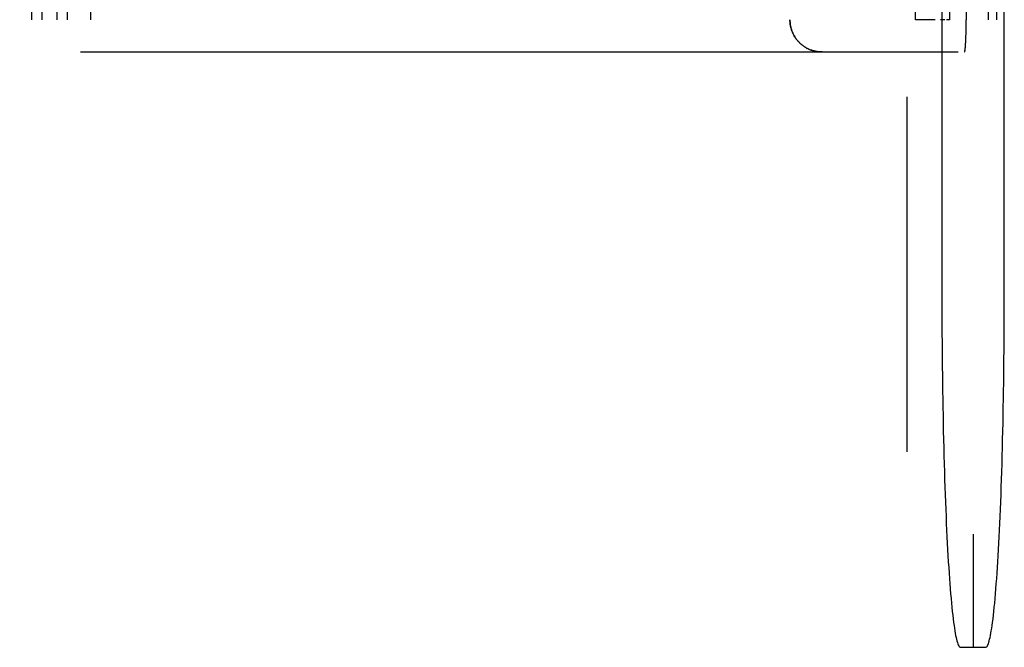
# Model space of a CAD drawing. Header units: millimetres. Extents: x 154 to 631, y -21 to 485.
# Tile 11 of 29: x 600 to 631, y 4 to 24. Entities that reach past the tile are written whole.
import ezdxf

# ---------------------------------------------------------------- set-up
doc = ezdxf.new("R2010")
doc.units = ezdxf.units.MM
doc.header["$MEASUREMENT"] = 0
doc.layers.add('Predefinito', color=5, linetype='Continuous')

# ---------------------------------------------------------------- blocks, each defined once
blk = doc.blocks.new('(#4355) Document')
at = {"layer": 'Predefinito', "extrusion": (0.99863, 0, 0.052336)}
for points in [[(15.449, 463.2), (445.615, 463.198), (445.783, 463.193), (445.953, 463.183), (446.123, 463.17), (446.294, 463.152), (446.467, 463.131), (446.64, 463.105), (446.814, 463.075), (446.988, 463.041), (447.163, 463.002), (447.338, 462.959), (447.513, 462.911), (447.688, 462.858), (447.862, 462.801), (448.036, 462.74), (448.21, 462.674), (448.382, 462.603), (448.554, 462.527), (448.725, 462.447), (448.894, 462.362), (449.061, 462.273), (449.227, 462.179), (449.391, 462.081), (449.553, 461.978), (449.713, 461.87), (449.87, 461.759), (450.024, 461.643), (450.176, 461.523), (450.325, 461.399), (450.471, 461.271), (450.613, 461.139), (450.752, 461.004), (450.888, 460.864), (451.02, 460.722), (451.148, 460.576), (451.272, 460.427), (451.392, 460.276), (451.508, 460.121), (451.619, 459.964), (451.726, 459.804), (451.829, 459.642), (451.928, 459.478), (452.022, 459.313), (452.111, 459.145), (452.196, 458.976), (452.276, 458.805), (452.352, 458.634), (452.422, 458.461), (452.489, 458.287), (452.55, 458.113), (452.607, 457.939), (452.659, 457.764), (452.707, 457.589), (452.751, 457.414), (452.789, 457.239), (452.824, 457.065), (452.854, 456.891), (452.88, 456.718), (452.901, 456.546), (452.919, 456.374), (452.932, 456.204), (452.942, 456.035), (452.947, 455.867), (452.949, 440.7), (452.947, 440.534), (452.942, 440.366), (452.932, 440.197), (452.919, 440.026), (452.901, 439.855), (452.88, 439.682), (452.854, 439.509), (452.824, 439.335), (452.789, 439.161), (452.751, 438.986), (452.707, 438.812), (452.659, 438.637), (452.607, 438.462), (452.55, 438.287), (452.489, 438.113), (452.422, 437.94), (452.352, 437.767), (452.276, 437.595), (452.196, 437.425), (452.111, 437.256), (452.022, 437.088), (451.928, 436.922), (451.829, 436.758), (451.726, 436.596), (451.619, 436.437), (451.508, 436.279), (451.392, 436.125), (451.272, 435.973), (451.148, 435.824), (451.02, 435.678), (450.888, 435.536), (450.752, 435.397), (450.613, 435.261), (450.471, 435.13), (450.325, 435.002), (450.176, 434.878), (450.024, 434.758), (449.87, 434.642), (449.713, 434.53), (449.553, 434.423), (449.391, 434.32), (449.227, 434.221), (449.061, 434.127), (448.894, 434.038), (448.725, 433.953), (448.554, 433.873), (448.382, 433.798), (448.21, 433.727), (448.036, 433.661), (447.862, 433.599), (447.688, 433.542), (447.513, 433.49), (447.338, 433.442), (447.163, 433.399), (446.988, 433.36), (446.814, 433.325), (446.64, 433.295), (446.467, 433.27), (446.294, 433.248), (446.123, 433.231), (445.953, 433.217), (445.783, 433.208), (445.615, 433.202), (445.449, 433.2)], [(445.449, 433.2), (15.283, 433.202), (15.115, 433.208), (14.945, 433.217), (14.775, 433.231), (14.604, 433.248), (14.431, 433.27), (14.258, 433.295), (14.084, 433.325), (13.91, 433.36), (13.735, 433.399), (13.56, 433.442), (13.385, 433.49), (13.21, 433.542), (13.036, 433.599), (12.862, 433.661), (12.688, 433.727), (12.516, 433.798), (12.344, 433.873), (12.173, 433.953), (12.004, 434.038), (11.837, 434.127), (11.671, 434.221), (11.507, 434.32), (11.345, 434.423), (11.185, 434.53), (11.028, 434.642), (10.874, 434.758), (10.722, 434.878), (10.573, 435.002), (10.427, 435.13), (10.285, 435.261), (10.146, 435.397), (10.01, 435.536), (9.878, 435.678), (9.75, 435.824), (9.626, 435.973), (9.506, 436.125), (9.39, 436.279), (9.279, 436.437), (9.172, 436.596), (9.069, 436.758), (8.97, 436.922), (8.876, 437.088), (8.787, 437.256), (8.702, 437.425), (8.622, 437.595), (8.546, 437.767), (8.476, 437.94), (8.409, 438.113), (8.348, 438.287), (8.291, 438.462), (8.239, 438.637), (8.191, 438.812), (8.147, 438.986), (8.109, 439.161), (8.074, 439.336), (8.044, 439.509), (8.018, 439.683), (7.997, 439.855), (7.979, 440.026), (7.966, 440.197), (7.956, 440.366), (7.951, 440.534), (7.949, 455.7), (7.951, 455.867), (7.956, 456.035), (7.966, 456.204), (7.979, 456.374), (7.997, 456.546), (8.018, 456.718), (8.044, 456.891), (8.074, 457.065), (8.109, 457.239), (8.147, 457.414), (8.191, 457.589), (8.239, 457.764), (8.291, 457.939), (8.348, 458.113), (8.409, 458.287), (8.476, 458.461), (8.546, 458.634), (8.622, 458.805), (8.702, 458.976), (8.787, 459.145), (8.876, 459.313), (8.97, 459.478), (9.069, 459.642), (9.172, 459.804), (9.279, 459.964), (9.39, 460.121), (9.506, 460.276), (9.626, 460.427), (9.75, 460.576), (9.878, 460.722), (10.01, 460.864), (10.146, 461.004), (10.285, 461.139), (10.427, 461.271), (10.573, 461.399), (10.722, 461.523), (10.874, 461.643), (11.028, 461.759), (11.185, 461.87), (11.345, 461.978), (11.507, 462.081), (11.671, 462.179), (11.837, 462.273), (12.004, 462.362), (12.173, 462.447), (12.344, 462.527), (12.516, 462.603), (12.688, 462.674), (12.862, 462.74), (13.036, 462.801), (13.21, 462.858), (13.385, 462.911), (13.56, 462.959), (13.735, 463.002), (13.91, 463.041), (14.084, 463.075), (14.258, 463.105), (14.431, 463.131), (14.604, 463.152), (14.775, 463.17), (14.945, 463.183), (15.115, 463.193), (15.283, 463.198), (15.449, 463.2)], [(22.891, 434.2), (22.891, 434.178), (22.892, 434.156), (22.893, 434.133), (22.895, 434.11), (22.897, 434.088), (22.9, 434.065), (22.903, 434.041), (22.908, 434.018), (22.912, 433.995), (22.917, 433.972), (22.923, 433.948), (22.929, 433.925), (22.936, 433.902), (22.944, 433.878), (22.952, 433.855), (22.961, 433.832), (22.97, 433.809), (22.981, 433.786), (22.991, 433.763), (23.003, 433.741), (23.014, 433.719), (23.027, 433.696), (23.04, 433.675), (23.054, 433.653), (23.068, 433.632), (23.083, 433.611), (23.099, 433.59), (23.115, 433.57), (23.131, 433.55), (23.148, 433.531), (23.166, 433.512), (23.184, 433.493), (23.202, 433.475), (23.221, 433.457), (23.241, 433.44), (23.261, 433.424), (23.281, 433.408), (23.301, 433.392), (23.322, 433.378), (23.344, 433.363), (23.365, 433.35), (23.387, 433.336), (23.409, 433.324), (23.432, 433.312), (23.454, 433.301), (23.477, 433.29), (23.5, 433.28), (23.523, 433.27), (23.546, 433.262), (23.569, 433.253), (23.593, 433.246), (23.616, 433.239), (23.639, 433.232), (23.663, 433.227), (23.686, 433.222), (23.709, 433.217), (23.732, 433.213), (23.755, 433.209), (23.778, 433.207), (23.801, 433.204), (23.824, 433.202), (23.846, 433.201), (23.869, 433.2), (23.891, 433.2)], [(22.891, 434.2), (22.891, 434.178), (22.892, 434.156), (22.893, 434.133), (22.895, 434.11), (22.897, 434.088), (22.9, 434.065), (22.903, 434.041), (22.908, 434.018), (22.912, 433.995), (22.917, 433.972), (22.923, 433.948), (22.929, 433.925), (22.936, 433.902), (22.944, 433.878), (22.952, 433.855), (22.961, 433.832), (22.97, 433.809), (22.981, 433.786), (22.991, 433.763), (23.003, 433.741), (23.014, 433.719), (23.027, 433.696), (23.04, 433.675), (23.054, 433.653), (23.068, 433.632), (23.083, 433.611), (23.099, 433.59), (23.115, 433.57), (23.131, 433.55), (23.148, 433.531), (23.166, 433.512), (23.184, 433.493), (23.202, 433.475), (23.221, 433.457), (23.241, 433.44), (23.261, 433.424), (23.281, 433.408), (23.301, 433.392), (23.322, 433.378), (23.344, 433.363), (23.365, 433.35), (23.387, 433.336), (23.409, 433.324), (23.432, 433.312), (23.454, 433.301), (23.477, 433.29), (23.5, 433.28), (23.523, 433.27), (23.546, 433.262), (23.569, 433.253), (23.593, 433.246), (23.616, 433.239), (23.639, 433.232), (23.663, 433.227), (23.686, 433.222), (23.709, 433.217), (23.732, 433.213), (23.755, 433.209), (23.778, 433.207), (23.801, 433.204), (23.824, 433.202), (23.846, 433.201), (23.869, 433.2), (23.891, 433.2)], [(22.891, 462.2), (22.891, 462.222), (22.892, 462.245), (22.893, 462.267), (22.895, 462.29), (22.897, 462.313), (22.9, 462.336), (22.903, 462.359), (22.908, 462.382), (22.912, 462.405), (22.917, 462.429), (22.923, 462.452), (22.929, 462.475), (22.936, 462.499), (22.944, 462.522), (22.952, 462.545), (22.961, 462.568), (22.97, 462.591), (22.981, 462.614), (22.991, 462.637), (23.003, 462.66), (23.014, 462.682), (23.027, 462.704), (23.04, 462.726), (23.054, 462.747), (23.068, 462.769), (23.083, 462.79), (23.099, 462.81), (23.115, 462.831), (23.131, 462.85), (23.148, 462.87), (23.166, 462.889), (23.184, 462.907), (23.202, 462.925), (23.221, 462.943), (23.241, 462.96), (23.261, 462.977), (23.281, 462.993), (23.301, 463.008), (23.322, 463.023), (23.344, 463.037), (23.365, 463.051), (23.387, 463.064), (23.409, 463.077), (23.432, 463.089), (23.454, 463.1), (23.477, 463.11), (23.5, 463.121), (23.523, 463.13), (23.546, 463.139), (23.569, 463.147), (23.593, 463.155), (23.616, 463.162), (23.639, 463.168), (23.663, 463.174), (23.686, 463.179), (23.709, 463.184), (23.732, 463.188), (23.755, 463.191), (23.778, 463.194), (23.801, 463.196), (23.824, 463.198), (23.846, 463.199), (23.869, 463.2), (23.891, 463.2)], [(10.5, 456.005), (10.501, 456.127), (10.505, 456.25), (10.512, 456.374), (10.522, 456.499), (10.535, 456.625), (10.551, 456.752), (10.57, 456.879), (10.592, 457.006), (10.617, 457.134), (10.646, 457.262), (10.677, 457.39), (10.712, 457.519), (10.751, 457.647), (10.792, 457.775), (10.838, 457.903), (10.886, 458.03), (10.938, 458.156), (10.993, 458.282), (11.052, 458.407), (11.114, 458.531), (11.18, 458.654), (11.249, 458.776), (11.321, 458.896), (11.397, 459.015), (11.475, 459.132), (11.557, 459.247), (11.642, 459.361), (11.73, 459.472), (11.821, 459.581), (11.915, 459.688), (12.012, 459.792), (12.111, 459.894), (12.213, 459.994), (12.317, 460.09), (12.424, 460.184), (12.533, 460.275), (12.645, 460.363), (12.758, 460.448), (12.873, 460.53), (12.99, 460.609), (13.109, 460.684), (13.229, 460.756), (13.351, 460.825), (13.474, 460.891), (13.598, 460.953), (13.723, 461.012), (13.849, 461.067), (13.975, 461.119), (14.103, 461.168), (14.23, 461.213), (14.358, 461.255), (14.487, 461.293), (14.615, 461.328), (14.743, 461.36), (14.871, 461.388), (14.999, 461.413), (15.127, 461.435), (15.254, 461.454), (15.38, 461.47), (15.506, 461.483), (15.631, 461.493), (15.755, 461.5), (15.878, 461.504), (16, 461.505), (16.122, 461.504), (16.245, 461.5), (16.369, 461.493), (16.494, 461.483), (16.62, 461.47), (16.746, 461.454), (16.873, 461.435), (17.001, 461.413), (17.129, 461.388), (17.257, 461.36), (17.385, 461.328), (17.513, 461.293), (17.642, 461.255), (17.77, 461.213), (17.897, 461.168), (18.025, 461.119), (18.151, 461.067), (18.277, 461.012), (18.402, 460.953), (18.526, 460.891), (18.649, 460.825), (18.771, 460.756), (18.891, 460.684), (19.01, 460.609), (19.127, 460.53), (19.242, 460.448), (19.355, 460.363), (19.467, 460.275), (19.576, 460.184), (19.683, 460.09), (19.787, 459.994), (19.889, 459.894), (19.988, 459.792), (20.085, 459.688), (20.179, 459.581), (20.27, 459.472), (20.358, 459.361), (20.443, 459.247), (20.525, 459.132), (20.603, 459.015), (20.679, 458.896), (20.751, 458.776), (20.82, 458.654), (20.886, 458.531), (20.948, 458.407), (21.007, 458.282), (21.062, 458.156), (21.114, 458.03), (21.162, 457.903), (21.208, 457.775), (21.249, 457.647), (21.288, 457.519), (21.323, 457.39), (21.354, 457.262), (21.383, 457.134), (21.408, 457.006), (21.43, 456.879), (21.449, 456.752), (21.465, 456.625), (21.478, 456.499), (21.488, 456.374), (21.495, 456.25), (21.499, 456.127), (21.5, 456.005)], [(21.5, 441.005), (21.499, 456.127), (21.495, 456.25), (21.488, 456.374), (21.478, 456.499), (21.465, 456.625), (21.449, 456.752), (21.43, 456.879), (21.408, 457.006), (21.383, 457.134), (21.354, 457.262), (21.323, 457.39), (21.288, 457.519), (21.249, 457.647), (21.208, 457.775), (21.162, 457.903), (21.114, 458.03), (21.062, 458.156), (21.007, 458.282), (20.948, 458.407), (20.886, 458.531), (20.82, 458.654), (20.751, 458.776), (20.679, 458.896), (20.603, 459.015), (20.525, 459.132), (20.443, 459.247), (20.358, 459.361), (20.27, 459.472), (20.179, 459.581), (20.085, 459.688), (19.988, 459.792), (19.889, 459.894), (19.787, 459.994), (19.683, 460.09), (19.576, 460.184), (19.467, 460.275), (19.355, 460.363), (19.242, 460.448), (19.127, 460.53), (19.01, 460.609), (18.891, 460.684), (18.771, 460.756), (18.649, 460.825), (18.526, 460.891), (18.402, 460.953), (18.277, 461.012), (18.151, 461.067), (18.025, 461.119), (17.897, 461.168), (17.77, 461.213), (17.642, 461.255), (17.513, 461.293), (17.385, 461.328), (17.257, 461.36), (17.129, 461.388), (17.001, 461.413), (16.873, 461.435), (16.746, 461.454), (16.62, 461.47), (16.494, 461.483), (16.369, 461.493), (16.245, 461.5), (16.122, 461.504), (16, 461.505), (15.878, 461.504), (15.755, 461.5), (15.631, 461.493), (15.506, 461.483), (15.38, 461.47), (15.254, 461.454), (15.127, 461.435), (14.999, 461.413), (14.871, 461.388), (14.743, 461.36), (14.615, 461.328), (14.487, 461.293), (14.358, 461.255), (14.23, 461.213), (14.103, 461.168), (13.975, 461.119), (13.849, 461.067), (13.723, 461.012), (13.598, 460.953), (13.474, 460.891), (13.351, 460.825), (13.229, 460.756), (13.109, 460.684), (12.99, 460.609), (12.873, 460.53), (12.758, 460.448), (12.645, 460.363), (12.533, 460.275), (12.424, 460.184), (12.317, 460.09), (12.213, 459.994), (12.111, 459.894), (12.012, 459.792), (11.915, 459.688), (11.821, 459.581), (11.73, 459.472), (11.642, 459.361), (11.557, 459.247), (11.475, 459.132), (11.397, 459.015), (11.321, 458.896), (11.249, 458.776), (11.18, 458.654), (11.114, 458.531), (11.052, 458.407), (10.993, 458.282), (10.938, 458.156), (10.886, 458.03), (10.838, 457.903), (10.792, 457.775), (10.751, 457.647), (10.712, 457.519), (10.677, 457.39), (10.646, 457.262), (10.617, 457.134), (10.592, 457.006), (10.57, 456.879), (10.551, 456.752), (10.535, 456.625), (10.522, 456.499), (10.512, 456.374), (10.505, 456.25), (10.501, 456.127), (10.5, 456.005)], [(10.5, 456.005), (10.501, 440.883), (10.505, 440.76), (10.512, 440.636), (10.522, 440.511), (10.535, 440.385), (10.551, 440.259), (10.57, 440.132), (10.592, 440.004), (10.617, 439.877), (10.646, 439.748), (10.677, 439.62), (10.712, 439.492), (10.751, 439.364), (10.792, 439.236), (10.838, 439.108), (10.886, 438.981), (10.938, 438.854), (10.993, 438.728), (11.052, 438.603), (11.114, 438.479), (11.18, 438.356), (11.249, 438.235), (11.321, 438.114), (11.397, 437.996), (11.475, 437.879), (11.557, 437.763), (11.642, 437.65), (11.73, 437.539), (11.821, 437.429), (11.915, 437.323), (12.012, 437.218), (12.111, 437.116), (12.213, 437.017), (12.317, 436.92), (12.424, 436.826), (12.533, 436.735), (12.645, 436.647), (12.758, 436.562), (12.873, 436.48), (12.99, 436.402), (13.109, 436.326), (13.229, 436.254), (13.351, 436.185), (13.474, 436.12), (13.598, 436.058), (13.723, 435.999), (13.849, 435.943), (13.975, 435.891), (14.103, 435.843), (14.23, 435.798), (14.358, 435.756), (14.487, 435.718), (14.615, 435.682), (14.743, 435.651), (14.871, 435.622), (14.999, 435.597), (15.127, 435.575), (15.254, 435.556), (15.38, 435.54), (15.506, 435.527), (15.631, 435.518), (15.755, 435.511), (15.878, 435.507), (16, 435.505), (16.122, 435.507), (16.245, 435.511), (16.369, 435.518), (16.494, 435.527), (16.62, 435.54), (16.746, 435.556), (16.873, 435.575), (17.001, 435.597), (17.129, 435.622), (17.257, 435.651), (17.385, 435.682), (17.513, 435.718), (17.642, 435.756), (17.77, 435.798), (17.897, 435.843), (18.025, 435.891), (18.151, 435.943), (18.277, 435.999), (18.402, 436.058), (18.526, 436.12), (18.649, 436.185), (18.771, 436.254), (18.891, 436.326), (19.01, 436.402), (19.127, 436.48), (19.242, 436.562), (19.355, 436.647), (19.467, 436.735), (19.576, 436.826), (19.683, 436.92), (19.787, 437.017), (19.889, 437.116), (19.988, 437.218), (20.085, 437.323), (20.179, 437.429), (20.27, 437.539), (20.358, 437.65), (20.443, 437.763), (20.525, 437.879), (20.603, 437.996), (20.679, 438.114), (20.751, 438.235), (20.82, 438.356), (20.886, 438.479), (20.948, 438.603), (21.007, 438.728), (21.062, 438.854), (21.114, 438.981), (21.162, 439.108), (21.208, 439.236), (21.249, 439.364), (21.288, 439.492), (21.323, 439.62), (21.354, 439.748), (21.383, 439.877), (21.408, 440.004), (21.43, 440.132), (21.449, 440.259), (21.465, 440.385), (21.478, 440.511), (21.488, 440.636), (21.495, 440.76), (21.499, 440.883), (21.5, 441.005)], [(10.5, 441.005), (10.501, 440.883), (10.505, 440.76), (10.512, 440.636), (10.522, 440.511), (10.535, 440.385), (10.551, 440.259), (10.57, 440.132), (10.592, 440.004), (10.617, 439.877), (10.646, 439.748), (10.677, 439.62), (10.712, 439.492), (10.751, 439.364), (10.792, 439.236), (10.838, 439.108), (10.886, 438.981), (10.938, 438.854), (10.993, 438.728), (11.052, 438.603), (11.114, 438.479), (11.18, 438.356), (11.249, 438.235), (11.321, 438.114), (11.397, 437.996), (11.475, 437.879), (11.557, 437.763), (11.642, 437.65), (11.73, 437.539), (11.821, 437.429), (11.915, 437.323), (12.012, 437.218), (12.111, 437.116), (12.213, 437.017), (12.317, 436.92), (12.424, 436.826), (12.533, 436.735), (12.645, 436.647), (12.758, 436.562), (12.873, 436.48), (12.99, 436.402), (13.109, 436.326), (13.229, 436.254), (13.351, 436.185), (13.474, 436.12), (13.598, 436.058), (13.723, 435.999), (13.849, 435.943), (13.975, 435.891), (14.103, 435.843), (14.23, 435.798), (14.358, 435.756), (14.487, 435.718), (14.615, 435.682), (14.743, 435.651), (14.871, 435.622), (14.999, 435.597), (15.127, 435.575), (15.254, 435.556), (15.38, 435.54), (15.506, 435.527), (15.631, 435.518), (15.755, 435.511), (15.878, 435.507), (16, 435.505), (16.122, 435.507), (16.245, 435.511), (16.369, 435.518), (16.494, 435.527), (16.62, 435.54), (16.746, 435.556), (16.873, 435.575), (17.001, 435.597), (17.129, 435.622), (17.257, 435.651), (17.385, 435.682), (17.513, 435.718), (17.642, 435.756), (17.77, 435.798), (17.897, 435.843), (18.025, 435.891), (18.151, 435.943), (18.277, 435.999), (18.402, 436.058), (18.526, 436.12), (18.649, 436.185), (18.771, 436.254), (18.891, 436.326), (19.01, 436.402), (19.127, 436.48), (19.242, 436.562), (19.355, 436.647), (19.467, 436.735), (19.576, 436.826), (19.683, 436.92), (19.787, 437.017), (19.889, 437.116), (19.988, 437.218), (20.085, 437.323), (20.179, 437.429), (20.27, 437.539), (20.358, 437.65), (20.443, 437.763), (20.525, 437.879), (20.603, 437.996), (20.679, 438.114), (20.751, 438.235), (20.82, 438.356), (20.886, 438.479), (20.948, 438.603), (21.007, 438.728), (21.062, 438.854), (21.114, 438.981), (21.162, 439.108), (21.208, 439.236), (21.249, 439.364), (21.288, 439.492), (21.323, 439.62), (21.354, 439.748), (21.383, 439.877), (21.408, 440.004), (21.43, 440.132), (21.449, 440.259), (21.465, 440.385), (21.478, 440.511), (21.488, 440.636), (21.495, 440.76), (21.499, 440.883), (21.5, 441.005)]]:
    blk.add_lwpolyline(points, dxfattribs=at)
at = {"layer": 'Predefinito'}
for points in [[(600.576, 437.007), (600.576, 23.891)], [(600.905, 23.891), (600.905, 437.007)], [(601.361, 437.007), (601.361, 23.891)], [(601.69, 23.891), (601.69, 437.007)], [(602.412, 23.891), (602.412, 437.007)], [(627.98, 23.891), (627.98, 437.007)], [(629.031, 437.007), (629.031, 23.891)], [(629.55, 437.007), (629.55, 23.891)], [(630.241, 23.891), (630.241, 437.007)], [(630.496, 23.891), (630.496, 437.007)], [(602.091, 22.891), (629.304, 22.891)], [(627.712, 21.5), (627.712, 10.5)], [(629.763, 7.949), (629.763, 4.449)]]:
    blk.add_lwpolyline(points, dxfattribs=at)
at = {"layer": 'Predefinito', "extrusion": (0, 1, 0)}
for points in [[(-235.518, 476.179), (-627.98, 496.747)], [(-599.854, 475.946), (-599.878, 475.947), (-599.902, 475.947), (-599.926, 475.947), (-599.949, 475.947), (-599.973, 475.945), (-599.997, 475.943), (-600.02, 475.941), (-600.044, 475.938), (-600.067, 475.934), (-600.091, 475.93), (-600.114, 475.925), (-600.137, 475.92), (-600.16, 475.914), (-600.183, 475.908), (-600.206, 475.901), (-600.229, 475.894), (-600.251, 475.886), (-600.273, 475.877), (-600.295, 475.868), (-600.317, 475.859), (-600.339, 475.849), (-600.36, 475.838), (-600.381, 475.827), (-600.402, 475.816), (-600.422, 475.804), (-600.443, 475.792), (-600.463, 475.779), (-600.482, 475.765), (-600.501, 475.751), (-600.52, 475.737), (-600.539, 475.722), (-600.557, 475.707), (-600.576, 475.69), (-600.595, 475.673), (-600.613, 475.656), (-600.631, 475.637), (-600.648, 475.619), (-600.664, 475.6), (-600.681, 475.58), (-600.696, 475.561), (-600.712, 475.54), (-600.726, 475.52), (-600.741, 475.499), (-600.754, 475.477), (-600.767, 475.456), (-600.78, 475.434), (-600.792, 475.411), (-600.804, 475.389), (-600.815, 475.366), (-600.825, 475.343), (-600.835, 475.32), (-600.844, 475.296), (-600.853, 475.272), (-600.861, 475.248), (-600.868, 475.224), (-600.875, 475.199), (-600.881, 475.175), (-600.886, 475.15), (-600.891, 475.125), (-600.895, 475.1), (-600.899, 475.075), (-600.902, 475.05), (-600.904, 475.025), (-600.905, 475)], [(-601.361, 466.312), (-600.905, 475)], [(-602.412, 465.366), (-602.389, 465.365), (-602.367, 465.364), (-602.344, 465.365), (-602.322, 465.365), (-602.299, 465.366), (-602.276, 465.368), (-602.252, 465.37), (-602.229, 465.373), (-602.206, 465.376), (-602.182, 465.38), (-602.158, 465.385), (-602.135, 465.39), (-602.111, 465.396), (-602.088, 465.402), (-602.064, 465.409), (-602.04, 465.417), (-602.017, 465.425), (-601.994, 465.434), (-601.97, 465.443), (-601.947, 465.453), (-601.924, 465.464), (-601.901, 465.475), (-601.879, 465.487), (-601.857, 465.5), (-601.835, 465.513), (-601.813, 465.527), (-601.792, 465.541), (-601.771, 465.556), (-601.75, 465.572), (-601.73, 465.588), (-601.71, 465.604), (-601.69, 465.621), (-601.671, 465.639), (-601.653, 465.657), (-601.635, 465.675), (-601.617, 465.694), (-601.6, 465.714), (-601.583, 465.733), (-601.568, 465.754), (-601.552, 465.774), (-601.537, 465.795), (-601.523, 465.816), (-601.509, 465.838), (-601.496, 465.859), (-601.484, 465.881), (-601.472, 465.903), (-601.461, 465.926), (-601.45, 465.948), (-601.44, 465.971), (-601.431, 465.994), (-601.422, 466.016), (-601.414, 466.039), (-601.406, 466.062), (-601.399, 466.085), (-601.393, 466.108), (-601.387, 466.131), (-601.382, 466.154), (-601.377, 466.177), (-601.373, 466.2), (-601.369, 466.223), (-601.366, 466.245), (-601.364, 466.268), (-601.362, 466.29), (-601.361, 466.312)], [(-629.55, 466.788), (-602.412, 465.366)], [(-629.031, 495.801), (-630.496, 467.839)], [(-629.55, 466.788), (-629.572, 466.789), (-629.594, 466.791), (-629.617, 466.794), (-629.639, 466.797), (-629.662, 466.8), (-629.685, 466.804), (-629.708, 466.809), (-629.731, 466.814), (-629.754, 466.82), (-629.777, 466.826), (-629.8, 466.833), (-629.822, 466.841), (-629.845, 466.849), (-629.868, 466.858), (-629.891, 466.867), (-629.914, 466.877), (-629.936, 466.888), (-629.958, 466.899), (-629.981, 466.911), (-630.003, 466.924), (-630.024, 466.937), (-630.046, 466.95), (-630.067, 466.965), (-630.088, 466.979), (-630.108, 466.995), (-630.128, 467.011), (-630.148, 467.027), (-630.167, 467.044), (-630.186, 467.062), (-630.205, 467.08), (-630.223, 467.099), (-630.241, 467.118), (-630.258, 467.137), (-630.274, 467.157), (-630.29, 467.177), (-630.306, 467.198), (-630.321, 467.219), (-630.335, 467.24), (-630.349, 467.262), (-630.362, 467.284), (-630.374, 467.306), (-630.386, 467.329), (-630.398, 467.352), (-630.408, 467.374), (-630.419, 467.398), (-630.428, 467.421), (-630.437, 467.444), (-630.445, 467.468), (-630.453, 467.491), (-630.46, 467.515), (-630.466, 467.539), (-630.472, 467.562), (-630.477, 467.586), (-630.482, 467.609), (-630.485, 467.633), (-630.489, 467.656), (-630.492, 467.68), (-630.494, 467.703), (-630.496, 467.726), (-630.497, 467.749), (-630.497, 467.772), (-630.497, 467.794), (-630.497, 467.817), (-630.496, 467.839)], [(-235.534, 475.886), (-627.995, 496.454)], [(-599.839, 476.238), (-599.87, 476.24), (-599.901, 476.24), (-599.931, 476.24), (-599.962, 476.239), (-599.993, 476.238), (-600.023, 476.235), (-600.054, 476.232), (-600.084, 476.228), (-600.115, 476.223), (-600.145, 476.218), (-600.175, 476.212), (-600.205, 476.205), (-600.235, 476.198), (-600.264, 476.19), (-600.294, 476.181), (-600.323, 476.171), (-600.352, 476.161), (-600.381, 476.15), (-600.409, 476.138), (-600.437, 476.126), (-600.465, 476.113), (-600.493, 476.099), (-600.52, 476.085), (-600.547, 476.07), (-600.573, 476.055), (-600.6, 476.039), (-600.625, 476.022), (-600.651, 476.005), (-600.676, 475.987), (-600.7, 475.968), (-600.724, 475.949), (-600.748, 475.93), (-600.772, 475.908), (-600.796, 475.886), (-600.82, 475.863), (-600.843, 475.84), (-600.865, 475.816), (-600.886, 475.791), (-600.907, 475.766), (-600.928, 475.74), (-600.947, 475.714), (-600.966, 475.687), (-600.985, 475.66), (-601.003, 475.633), (-601.02, 475.605), (-601.036, 475.576), (-601.051, 475.547), (-601.066, 475.518), (-601.08, 475.489), (-601.094, 475.459), (-601.107, 475.429), (-601.118, 475.398), (-601.13, 475.367), (-601.14, 475.336), (-601.149, 475.305), (-601.158, 475.273), (-601.166, 475.242), (-601.173, 475.21), (-601.18, 475.178), (-601.185, 475.145), (-601.189, 475.113), (-601.193, 475.08), (-601.196, 475.048), (-601.198, 475.015)], [(-601.198, 475.015), (-601.653, 466.327)], [(-629.534, 467.081), (-602.396, 465.658)], [(-628.738, 495.785), (-630.204, 467.824)], [(-628.032, 495.748), (-235.571, 475.18)], [(-599.802, 476.944), (-599.85, 476.947), (-599.897, 476.948), (-599.945, 476.947), (-599.992, 476.946), (-600.039, 476.943), (-600.087, 476.94), (-600.134, 476.935), (-600.181, 476.929), (-600.228, 476.921), (-600.275, 476.913), (-600.322, 476.904), (-600.368, 476.893), (-600.414, 476.882), (-600.46, 476.869), (-600.505, 476.855), (-600.551, 476.84), (-600.595, 476.824), (-600.64, 476.808), (-600.684, 476.79), (-600.727, 476.771), (-600.771, 476.751), (-600.813, 476.73), (-600.855, 476.708), (-600.897, 476.685), (-600.938, 476.661), (-600.979, 476.636), (-601.018, 476.61), (-601.058, 476.583), (-601.096, 476.556), (-601.134, 476.527), (-601.171, 476.497), (-601.208, 476.467), (-601.246, 476.434), (-601.283, 476.399), (-601.319, 476.364), (-601.354, 476.328), (-601.389, 476.29), (-601.422, 476.252), (-601.455, 476.214), (-601.486, 476.174), (-601.517, 476.133), (-601.546, 476.092), (-601.574, 476.05), (-601.602, 476.008), (-601.628, 475.964), (-601.653, 475.92), (-601.678, 475.876), (-601.701, 475.831), (-601.722, 475.785), (-601.743, 475.739), (-601.763, 475.692), (-601.781, 475.645), (-601.798, 475.597), (-601.814, 475.549), (-601.829, 475.501), (-601.843, 475.452), (-601.855, 475.403), (-601.866, 475.353), (-601.876, 475.304), (-601.884, 475.254), (-601.891, 475.203), (-601.897, 475.153), (-601.901, 475.103), (-601.904, 475.052)], [(-601.904, 475.052), (-602.359, 466.364)], [(-602.359, 466.364), (-629.497, 467.787)], [(-629.497, 467.787), (-628.032, 495.748)], [(-627.32, 489.507), (-628.105, 474.528)], [(-628.393, 469.036), (-627.032, 495)], [(-628.795, 500.294), (-234.336, 479.622)], [(-628.978, 496.799), (-234.52, 476.127)], [(-630.548, 466.84), (-236.09, 446.168)], [(-630.548, 466.84), (-236.09, 446.168)], [(-630.732, 463.345), (-236.273, 442.672)], [(-628.836, 499.523), (-234.377, 478.85)], [(-630.691, 464.117), (-236.232, 443.444)], [(-627.32, 489.507), (-628.105, 474.528)], [(-629.371, 489.31), (-234.912, 468.637)], [(-630.156, 474.33), (-235.697, 453.657)], [(-628.964, 497.077), (-234.505, 476.404)], [(-630.563, 466.563), (-236.104, 445.89)], [(-629.159, 493.353), (-234.7, 472.68)], [(-630.368, 470.287), (-235.909, 449.614)], [(-629.371, 489.31), (-234.912, 468.637)], [(-630.156, 474.33), (-235.697, 453.657)]]:
    blk.add_lwpolyline(points, dxfattribs=at)
at = {"layer": 'Predefinito', "extrusion": (0.759688, 0, -0.650287)}
blk.add_lwpolyline([(23.891, 751.924), (23.869, 751.924), (23.846, 751.925), (23.824, 751.926), (23.801, 751.928), (23.778, 751.93), (23.755, 751.933), (23.732, 751.937), (23.709, 751.941), (23.686, 751.945), (23.663, 751.95), (23.639, 751.956), (23.616, 751.963), (23.593, 751.969), (23.569, 751.977), (23.546, 751.985), (23.523, 751.994), (23.5, 752.004), (23.477, 752.014), (23.454, 752.024), (23.432, 752.036), (23.409, 752.048), (23.387, 752.06), (23.365, 752.073), (23.344, 752.087), (23.322, 752.101), (23.301, 752.116), (23.281, 752.132), (23.261, 752.148), (23.241, 752.164), (23.221, 752.181), (23.202, 752.199), (23.184, 752.217), (23.166, 752.235), (23.148, 752.254), (23.131, 752.274), (23.115, 752.294), (23.099, 752.314), (23.083, 752.335), (23.068, 752.356), (23.054, 752.377), (23.04, 752.398), (23.027, 752.42), (23.014, 752.442), (23.003, 752.465), (22.991, 752.487), (22.981, 752.51), (22.97, 752.533), (22.961, 752.556), (22.952, 752.579), (22.944, 752.602), (22.936, 752.626), (22.929, 752.649), (22.923, 752.672), (22.917, 752.696), (22.912, 752.719), (22.908, 752.742), (22.903, 752.765), (22.9, 752.788), (22.897, 752.811), (22.895, 752.834), (22.893, 752.857), (22.892, 752.88), (22.891, 752.902), (22.891, 752.924)], dxfattribs=at)
at = {"layer": 'Predefinito', "extrusion": (-0.052336, 0, 0.99863)}
for points in [[(-22.891, 625.941), (-22.891, 625.919), (-22.892, 625.897), (-22.893, 625.874), (-22.895, 625.852), (-22.897, 625.829), (-22.9, 625.806), (-22.903, 625.783), (-22.908, 625.759), (-22.912, 625.736), (-22.917, 625.713), (-22.923, 625.69), (-22.929, 625.666), (-22.936, 625.643), (-22.944, 625.62), (-22.952, 625.596), (-22.961, 625.573), (-22.97, 625.55), (-22.981, 625.527), (-22.991, 625.505), (-23.003, 625.482), (-23.014, 625.46), (-23.027, 625.438), (-23.04, 625.416), (-23.054, 625.394), (-23.068, 625.373), (-23.083, 625.352), (-23.099, 625.331), (-23.115, 625.311), (-23.131, 625.291), (-23.148, 625.272), (-23.166, 625.253), (-23.184, 625.234), (-23.202, 625.216), (-23.221, 625.199), (-23.241, 625.182), (-23.261, 625.165), (-23.281, 625.149), (-23.301, 625.134), (-23.322, 625.119), (-23.344, 625.104), (-23.365, 625.091), (-23.387, 625.078), (-23.409, 625.065), (-23.432, 625.053), (-23.454, 625.042), (-23.477, 625.031), (-23.5, 625.021), (-23.523, 625.012), (-23.546, 625.003), (-23.569, 624.995), (-23.593, 624.987), (-23.616, 624.98), (-23.639, 624.974), (-23.663, 624.968), (-23.686, 624.963), (-23.709, 624.958), (-23.732, 624.954), (-23.755, 624.951), (-23.778, 624.948), (-23.801, 624.945), (-23.824, 624.944), (-23.846, 624.942), (-23.869, 624.942), (-23.891, 624.941)], [(-22.891, 625.941), (-22.891, 625.919), (-22.892, 625.897), (-22.893, 625.874), (-22.895, 625.852), (-22.897, 625.829), (-22.9, 625.806), (-22.903, 625.783), (-22.908, 625.759), (-22.912, 625.736), (-22.917, 625.713), (-22.923, 625.69), (-22.929, 625.666), (-22.936, 625.643), (-22.944, 625.62), (-22.952, 625.596), (-22.961, 625.573), (-22.97, 625.55), (-22.981, 625.527), (-22.991, 625.505), (-23.003, 625.482), (-23.014, 625.46), (-23.027, 625.438), (-23.04, 625.416), (-23.054, 625.394), (-23.068, 625.373), (-23.083, 625.352), (-23.099, 625.331), (-23.115, 625.311), (-23.131, 625.291), (-23.148, 625.272), (-23.166, 625.253), (-23.184, 625.234), (-23.202, 625.216), (-23.221, 625.199), (-23.241, 625.182), (-23.261, 625.165), (-23.281, 625.149), (-23.301, 625.134), (-23.322, 625.119), (-23.344, 625.104), (-23.365, 625.091), (-23.387, 625.078), (-23.409, 625.065), (-23.432, 625.053), (-23.454, 625.042), (-23.477, 625.031), (-23.5, 625.021), (-23.523, 625.012), (-23.546, 625.003), (-23.569, 624.995), (-23.593, 624.987), (-23.616, 624.98), (-23.639, 624.974), (-23.663, 624.968), (-23.686, 624.963), (-23.709, 624.958), (-23.732, 624.954), (-23.755, 624.951), (-23.778, 624.948), (-23.801, 624.945), (-23.824, 624.944), (-23.846, 624.942), (-23.869, 624.942), (-23.891, 624.941)], [(-23.891, 624.941), (-23.869, 624.942), (-23.846, 624.942), (-23.824, 624.944), (-23.801, 624.945), (-23.778, 624.948), (-23.755, 624.951), (-23.732, 624.954), (-23.709, 624.958), (-23.686, 624.963), (-23.663, 624.968), (-23.639, 624.974), (-23.616, 624.98), (-23.593, 624.987), (-23.569, 624.995), (-23.546, 625.003), (-23.523, 625.012), (-23.5, 625.021), (-23.477, 625.031), (-23.454, 625.042), (-23.432, 625.053), (-23.409, 625.065), (-23.387, 625.078), (-23.365, 625.091), (-23.344, 625.104), (-23.322, 625.119), (-23.301, 625.134), (-23.281, 625.149), (-23.261, 625.165), (-23.241, 625.182), (-23.221, 625.199), (-23.202, 625.216), (-23.184, 625.234), (-23.166, 625.253), (-23.148, 625.272), (-23.131, 625.291), (-23.115, 625.311), (-23.099, 625.331), (-23.083, 625.352), (-23.068, 625.373), (-23.054, 625.394), (-23.04, 625.416), (-23.027, 625.438), (-23.014, 625.46), (-23.003, 625.482), (-22.991, 625.505), (-22.981, 625.527), (-22.97, 625.55), (-22.961, 625.573), (-22.952, 625.596), (-22.944, 625.62), (-22.936, 625.643), (-22.929, 625.666), (-22.923, 625.69), (-22.917, 625.713), (-22.912, 625.736), (-22.908, 625.759), (-22.903, 625.783), (-22.9, 625.806), (-22.897, 625.829), (-22.895, 625.852), (-22.893, 625.874), (-22.892, 625.897), (-22.891, 625.919), (-22.891, 625.941)], [(-23.891, 654.117), (-23.869, 654.116), (-23.846, 654.116), (-23.824, 654.114), (-23.801, 654.113), (-23.778, 654.11), (-23.755, 654.107), (-23.732, 654.104), (-23.709, 654.1), (-23.686, 654.095), (-23.663, 654.09), (-23.639, 654.085), (-23.616, 654.078), (-23.593, 654.071), (-23.569, 654.064), (-23.546, 654.055), (-23.523, 654.047), (-23.5, 654.037), (-23.477, 654.027), (-23.454, 654.016), (-23.432, 654.005), (-23.409, 653.993), (-23.387, 653.981), (-23.365, 653.967), (-23.344, 653.954), (-23.322, 653.939), (-23.301, 653.925), (-23.281, 653.909), (-23.261, 653.893), (-23.241, 653.877), (-23.221, 653.859), (-23.202, 653.842), (-23.184, 653.824), (-23.166, 653.805), (-23.148, 653.786), (-23.131, 653.767), (-23.115, 653.747), (-23.099, 653.727), (-23.083, 653.706), (-23.068, 653.685), (-23.054, 653.664), (-23.04, 653.642), (-23.027, 653.62), (-23.014, 653.598), (-23.003, 653.576), (-22.991, 653.553), (-22.981, 653.531), (-22.97, 653.508), (-22.961, 653.485), (-22.952, 653.462), (-22.944, 653.438), (-22.936, 653.415), (-22.929, 653.392), (-22.923, 653.369), (-22.917, 653.345), (-22.912, 653.322), (-22.908, 653.299), (-22.903, 653.276), (-22.9, 653.252), (-22.897, 653.229), (-22.895, 653.207), (-22.893, 653.184), (-22.892, 653.161), (-22.891, 653.139), (-22.891, 653.117)], [(-22.891, 653.117), (-22.891, 653.139), (-22.892, 653.161), (-22.893, 653.184), (-22.895, 653.207), (-22.897, 653.229), (-22.9, 653.252), (-22.903, 653.276), (-22.908, 653.299), (-22.912, 653.322), (-22.917, 653.345), (-22.923, 653.369), (-22.929, 653.392), (-22.936, 653.415), (-22.944, 653.438), (-22.952, 653.462), (-22.961, 653.485), (-22.97, 653.508), (-22.981, 653.531), (-22.991, 653.553), (-23.003, 653.576), (-23.014, 653.598), (-23.027, 653.62), (-23.04, 653.642), (-23.054, 653.664), (-23.068, 653.685), (-23.083, 653.706), (-23.099, 653.727), (-23.115, 653.747), (-23.131, 653.767), (-23.148, 653.786), (-23.166, 653.805), (-23.184, 653.824), (-23.202, 653.842), (-23.221, 653.859), (-23.241, 653.877), (-23.261, 653.893), (-23.281, 653.909), (-23.301, 653.925), (-23.322, 653.939), (-23.344, 653.954), (-23.365, 653.967), (-23.387, 653.981), (-23.409, 653.993), (-23.432, 654.005), (-23.454, 654.016), (-23.477, 654.027), (-23.5, 654.037), (-23.523, 654.047), (-23.546, 654.055), (-23.569, 654.064), (-23.593, 654.071), (-23.616, 654.078), (-23.639, 654.085), (-23.663, 654.09), (-23.686, 654.095), (-23.709, 654.1), (-23.732, 654.104), (-23.755, 654.107), (-23.778, 654.11), (-23.801, 654.113), (-23.824, 654.114), (-23.846, 654.116), (-23.869, 654.116), (-23.891, 654.117)], [(-22.891, 653.117), (-22.891, 653.139), (-22.892, 653.161), (-22.893, 653.184), (-22.895, 653.207), (-22.897, 653.229), (-22.9, 653.252), (-22.903, 653.276), (-22.908, 653.299), (-22.912, 653.322), (-22.917, 653.345), (-22.923, 653.369), (-22.929, 653.392), (-22.936, 653.415), (-22.944, 653.438), (-22.952, 653.462), (-22.961, 653.485), (-22.97, 653.508), (-22.981, 653.531), (-22.991, 653.553), (-23.003, 653.576), (-23.014, 653.598), (-23.027, 653.62), (-23.04, 653.642), (-23.054, 653.664), (-23.068, 653.685), (-23.083, 653.706), (-23.099, 653.727), (-23.115, 653.747), (-23.131, 653.767), (-23.148, 653.786), (-23.166, 653.805), (-23.184, 653.824), (-23.202, 653.842), (-23.221, 653.859), (-23.241, 653.877), (-23.261, 653.893), (-23.281, 653.909), (-23.301, 653.925), (-23.322, 653.939), (-23.344, 653.954), (-23.365, 653.967), (-23.387, 653.981), (-23.409, 653.993), (-23.432, 654.005), (-23.454, 654.016), (-23.477, 654.027), (-23.5, 654.037), (-23.523, 654.047), (-23.546, 654.055), (-23.569, 654.064), (-23.593, 654.071), (-23.616, 654.078), (-23.639, 654.085), (-23.663, 654.09), (-23.686, 654.095), (-23.709, 654.1), (-23.732, 654.104), (-23.755, 654.107), (-23.778, 654.11), (-23.801, 654.113), (-23.824, 654.114), (-23.846, 654.116), (-23.869, 654.116), (-23.891, 654.117)]]:
    blk.add_lwpolyline(points, dxfattribs=at)
at = {"layer": 'Predefinito', "extrusion": (-0.539975, -0.503806, 0.674245)}
blk.add_lwpolyline([(394.073, 651.57), (394.059, 651.559), (394.044, 651.548), (394.029, 651.538), (394.014, 651.527), (393.999, 651.517), (393.983, 651.507), (393.967, 651.498), (393.951, 651.488), (393.935, 651.479), (393.918, 651.471), (393.901, 651.462), (393.884, 651.454), (393.867, 651.446), (393.849, 651.438), (393.832, 651.431), (393.814, 651.424), (393.796, 651.417), (393.777, 651.411), (393.759, 651.405), (393.74, 651.399), (393.722, 651.394), (393.703, 651.389), (393.684, 651.384), (393.665, 651.38), (393.645, 651.376), (393.626, 651.373), (393.607, 651.37), (393.587, 651.367), (393.567, 651.365), (393.548, 651.363), (393.528, 651.361), (393.508, 651.36), (393.489, 651.359), (393.469, 651.359), (393.449, 651.359), (393.43, 651.359), (393.41, 651.36), (393.39, 651.361), (393.371, 651.362), (393.351, 651.364), (393.332, 651.367), (393.312, 651.369), (393.293, 651.372), (393.274, 651.376), (393.255, 651.38), (393.236, 651.384), (393.217, 651.388), (393.198, 651.393), (393.18, 651.398), (393.161, 651.404), (393.143, 651.41), (393.125, 651.416), (393.107, 651.422), (393.09, 651.429), (393.072, 651.436), (393.055, 651.443), (393.038, 651.451), (393.021, 651.459), (393.005, 651.467), (392.988, 651.476), (392.972, 651.485), (392.957, 651.494), (392.941, 651.503), (392.926, 651.512)], dxfattribs=at)
at = {"layer": 'Predefinito', "extrusion": (-0.706237, 0.707008, -0.037012)}
blk.add_lwpolyline([(-442.05, 450.877), (-442.051, 450.853), (-442.053, 450.829), (-442.055, 450.805), (-442.058, 450.78), (-442.062, 450.756), (-442.066, 450.732), (-442.071, 450.707), (-442.076, 450.683), (-442.082, 450.659), (-442.089, 450.635), (-442.096, 450.611), (-442.104, 450.587), (-442.112, 450.564), (-442.122, 450.54), (-442.131, 450.517), (-442.141, 450.494), (-442.152, 450.471), (-442.164, 450.449), (-442.176, 450.427), (-442.188, 450.405), (-442.201, 450.384), (-442.215, 450.363), (-442.229, 450.342), (-442.243, 450.322), (-442.258, 450.302), (-442.274, 450.283), (-442.289, 450.264), (-442.306, 450.245), (-442.322, 450.227), (-442.339, 450.21), (-442.357, 450.193), (-442.374, 450.176), (-442.392, 450.16), (-442.41, 450.145), (-442.429, 450.13), (-442.448, 450.115), (-442.467, 450.101), (-442.487, 450.087), (-442.507, 450.074), (-442.528, 450.061), (-442.549, 450.048), (-442.57, 450.036), (-442.592, 450.025), (-442.614, 450.014), (-442.636, 450.004), (-442.658, 449.994), (-442.681, 449.984), (-442.704, 449.976), (-442.727, 449.967), (-442.751, 449.96), (-442.774, 449.953), (-442.798, 449.946), (-442.822, 449.94), (-442.846, 449.935), (-442.87, 449.931), (-442.894, 449.926), (-442.918, 449.923), (-442.942, 449.92), (-442.966, 449.918), (-442.99, 449.916), (-443.014, 449.915), (-443.038, 449.914), (-443.062, 449.914), (-443.086, 449.915)], dxfattribs=at)
at = {"layer": 'Predefinito', "extrusion": (0.706237, 0.707008, 0.037012)}
blk.add_lwpolyline([(-427.407, 479.355), (-427.43, 479.355), (-427.454, 479.355), (-427.478, 479.355), (-427.502, 479.354), (-427.526, 479.352), (-427.55, 479.35), (-427.575, 479.347), (-427.599, 479.343), (-427.623, 479.339), (-427.647, 479.334), (-427.671, 479.329), (-427.695, 479.323), (-427.718, 479.317), (-427.742, 479.31), (-427.765, 479.302), (-427.788, 479.294), (-427.811, 479.285), (-427.834, 479.276), (-427.857, 479.266), (-427.879, 479.256), (-427.901, 479.245), (-427.923, 479.233), (-427.944, 479.221), (-427.965, 479.209), (-427.985, 479.196), (-428.006, 479.182), (-428.026, 479.169), (-428.045, 479.154), (-428.064, 479.14), (-428.083, 479.125), (-428.101, 479.109), (-428.118, 479.093), (-428.136, 479.077), (-428.153, 479.06), (-428.17, 479.042), (-428.187, 479.024), (-428.203, 479.006), (-428.219, 478.987), (-428.234, 478.967), (-428.249, 478.948), (-428.264, 478.927), (-428.278, 478.907), (-428.291, 478.886), (-428.304, 478.864), (-428.317, 478.843), (-428.329, 478.821), (-428.34, 478.798), (-428.351, 478.776), (-428.361, 478.753), (-428.371, 478.729), (-428.38, 478.706), (-428.389, 478.682), (-428.397, 478.659), (-428.404, 478.635), (-428.411, 478.611), (-428.417, 478.587), (-428.422, 478.562), (-428.427, 478.538), (-428.431, 478.514), (-428.435, 478.489), (-428.438, 478.465), (-428.44, 478.441), (-428.442, 478.417), (-428.443, 478.392)], dxfattribs=at)
at = {"layer": 'Predefinito', "extrusion": (-0.539975, 0.503806, 0.674245)}
blk.add_lwpolyline([(-446.441, 665.583), (-446.426, 665.593), (-446.41, 665.602), (-446.395, 665.611), (-446.379, 665.62), (-446.362, 665.628), (-446.346, 665.636), (-446.329, 665.644), (-446.312, 665.652), (-446.295, 665.66), (-446.277, 665.667), (-446.26, 665.673), (-446.242, 665.68), (-446.224, 665.686), (-446.206, 665.692), (-446.187, 665.697), (-446.169, 665.703), (-446.15, 665.707), (-446.131, 665.712), (-446.112, 665.716), (-446.093, 665.72), (-446.074, 665.723), (-446.055, 665.726), (-446.035, 665.729), (-446.016, 665.731), (-445.996, 665.733), (-445.977, 665.735), (-445.957, 665.736), (-445.937, 665.737), (-445.918, 665.737), (-445.898, 665.737), (-445.878, 665.737), (-445.859, 665.736), (-445.839, 665.735), (-445.819, 665.733), (-445.8, 665.731), (-445.78, 665.729), (-445.76, 665.726), (-445.741, 665.723), (-445.722, 665.719), (-445.702, 665.716), (-445.683, 665.711), (-445.664, 665.707), (-445.645, 665.702), (-445.627, 665.696), (-445.608, 665.691), (-445.59, 665.685), (-445.571, 665.678), (-445.553, 665.672), (-445.535, 665.665), (-445.518, 665.657), (-445.5, 665.65), (-445.483, 665.642), (-445.466, 665.634), (-445.449, 665.625), (-445.432, 665.616), (-445.416, 665.607), (-445.4, 665.598), (-445.384, 665.588), (-445.368, 665.578), (-445.353, 665.568), (-445.338, 665.558), (-445.323, 665.547), (-445.308, 665.537), (-445.294, 665.526)], dxfattribs=at)
at = {"layer": 'Predefinito', "extrusion": (0.669131, 0, 0.743145)}
blk.add_lwpolyline([(22.891, -154.797), (22.891, -154.821), (22.892, -154.845), (22.893, -154.869), (22.895, -154.893), (22.898, -154.917), (22.901, -154.941), (22.905, -154.965), (22.909, -154.989), (22.914, -155.013), (22.92, -155.037), (22.926, -155.06), (22.933, -155.084), (22.94, -155.107), (22.948, -155.131), (22.957, -155.154), (22.966, -155.177), (22.975, -155.199), (22.985, -155.222), (22.996, -155.244), (23.007, -155.266), (23.019, -155.287), (23.031, -155.308), (23.044, -155.329), (23.057, -155.35), (23.071, -155.37), (23.085, -155.39), (23.1, -155.409), (23.115, -155.428), (23.13, -155.446), (23.146, -155.464), (23.162, -155.482), (23.178, -155.499), (23.195, -155.516), (23.213, -155.533), (23.231, -155.549), (23.25, -155.565), (23.269, -155.58), (23.289, -155.596), (23.308, -155.61), (23.329, -155.624), (23.35, -155.638), (23.371, -155.651), (23.392, -155.664), (23.414, -155.676), (23.436, -155.688), (23.459, -155.699), (23.482, -155.71), (23.505, -155.72), (23.528, -155.729), (23.551, -155.738), (23.575, -155.746), (23.599, -155.754), (23.623, -155.761), (23.647, -155.767), (23.672, -155.773), (23.696, -155.778), (23.72, -155.783), (23.745, -155.787), (23.769, -155.79), (23.794, -155.793), (23.818, -155.795), (23.843, -155.796), (23.867, -155.797), (23.891, -155.797)], dxfattribs=at)
at = {"layer": 'Predefinito', "extrusion": (0.529667, 0.701432, -0.476914)}
blk.add_lwpolyline([(-488.962, 601.216), (-488.963, 601.198), (-488.963, 601.18), (-488.963, 601.162), (-488.963, 601.144), (-488.962, 601.125), (-488.961, 601.107), (-488.96, 601.088), (-488.958, 601.07), (-488.956, 601.051), (-488.954, 601.033), (-488.951, 601.014), (-488.948, 600.995), (-488.945, 600.976), (-488.941, 600.958), (-488.937, 600.939), (-488.932, 600.92), (-488.927, 600.902), (-488.922, 600.883), (-488.916, 600.865), (-488.91, 600.846), (-488.904, 600.828), (-488.897, 600.809), (-488.89, 600.791), (-488.882, 600.773), (-488.874, 600.755), (-488.866, 600.737), (-488.857, 600.72), (-488.848, 600.702), (-488.839, 600.685), (-488.829, 600.668), (-488.819, 600.651), (-488.809, 600.634), (-488.798, 600.617), (-488.787, 600.601), (-488.776, 600.585), (-488.764, 600.569), (-488.752, 600.553), (-488.74, 600.538), (-488.727, 600.523), (-488.714, 600.508), (-488.701, 600.493), (-488.688, 600.479), (-488.674, 600.465), (-488.661, 600.451), (-488.646, 600.438), (-488.632, 600.425), (-488.618, 600.412), (-488.603, 600.399), (-488.588, 600.387), (-488.573, 600.375), (-488.558, 600.364), (-488.542, 600.353), (-488.527, 600.342), (-488.511, 600.331), (-488.495, 600.321), (-488.479, 600.311), (-488.463, 600.302), (-488.447, 600.293), (-488.431, 600.284), (-488.415, 600.276), (-488.398, 600.267), (-488.382, 600.26), (-488.365, 600.252), (-488.349, 600.245)], dxfattribs=at)
at = {"layer": 'Predefinito'}
for points in [[(628.795, 445.708, 500.291), (628.795, 15.449, 500.294)], [(628.795, 15.449, 500.294), (628.795, 15.19, 500.291), (628.796, 14.931, 500.282), (628.797, 14.672, 500.267), (628.798, 14.414, 500.245), (628.799, 14.156, 500.218), (628.801, 13.899, 500.184), (628.803, 13.643, 500.145), (628.805, 13.388, 500.099), (628.808, 13.134, 500.048), (628.811, 12.881, 499.99), (628.814, 12.63, 499.927), (628.818, 12.381, 499.858), (628.822, 12.133, 499.783), (628.826, 11.886, 499.702), (628.831, 11.642, 499.615), (628.836, 11.4, 499.523), (628.841, 11.141, 499.416), (628.847, 10.884, 499.303), (628.853, 10.63, 499.183), (628.86, 10.379, 499.057), (628.867, 10.132, 498.924), (628.874, 9.888, 498.785), (628.882, 9.647, 498.64), (628.89, 9.411, 498.49), (628.898, 9.178, 498.333), (628.906, 8.949, 498.17), (628.915, 8.725, 498.001), (628.924, 8.505, 497.827), (628.934, 8.289, 497.648), (628.944, 8.078, 497.463), (628.953, 7.872, 497.272), (628.964, 7.671, 497.077), (628.974, 7.475, 496.876), (628.985, 7.285, 496.67), (628.996, 7.099, 496.459), (629.007, 6.92, 496.244), (629.019, 6.745, 496.024), (629.031, 6.576, 495.8), (629.043, 6.414, 495.572), (629.055, 6.256, 495.339), (629.067, 6.105, 495.103), (629.08, 5.96, 494.863), (629.093, 5.821, 494.619), (629.105, 5.688, 494.372), (629.119, 5.562, 494.122), (629.132, 5.442, 493.869), (629.145, 5.329, 493.612), (629.159, 5.222, 493.353), (629.172, 5.129, 493.111), (629.184, 5.043, 492.867), (629.197, 4.962, 492.621), (629.21, 4.886, 492.374), (629.223, 4.817, 492.124), (629.236, 4.754, 491.874), (629.25, 4.696, 491.621), (629.263, 4.645, 491.368), (629.276, 4.599, 491.113), (629.29, 4.559, 490.857), (629.303, 4.526, 490.6), (629.317, 4.498, 490.343), (629.33, 4.477, 490.085), (629.344, 4.461, 489.827), (629.357, 4.452, 489.568), (630.156, 4.449, 474.33), (630.169, 4.452, 474.071), (630.183, 4.461, 473.813), (630.196, 4.477, 473.554), (630.21, 4.498, 473.296), (630.223, 4.526, 473.039), (630.237, 4.559, 472.783), (630.25, 4.599, 472.527), (630.264, 4.645, 472.272), (630.277, 4.696, 472.018), (630.29, 4.754, 471.766), (630.303, 4.817, 471.515), (630.316, 4.886, 471.266), (630.329, 4.962, 471.018), (630.342, 5.043, 470.772), (630.355, 5.129, 470.529), (630.368, 5.222, 470.287), (630.381, 5.329, 470.028), (630.395, 5.442, 469.771), (630.408, 5.562, 469.518), (630.421, 5.688, 469.267), (630.434, 5.821, 469.02), (630.447, 5.96, 468.777), (630.459, 6.105, 468.536), (630.472, 6.256, 468.3), (630.484, 6.414, 468.068), (630.496, 6.576, 467.839), (630.508, 6.745, 467.615), (630.519, 6.92, 467.395), (630.531, 7.099, 467.18), (630.542, 7.285, 466.97), (630.552, 7.475, 466.764), (630.563, 7.671, 466.563), (630.573, 7.872, 466.367), (630.583, 8.078, 466.177), (630.593, 8.289, 465.992), (630.602, 8.505, 465.812), (630.611, 8.725, 465.638), (630.62, 8.949, 465.47), (630.629, 9.178, 465.307), (630.637, 9.411, 465.15), (630.645, 9.647, 464.999), (630.652, 9.888, 464.854), (630.66, 10.132, 464.715), (630.667, 10.379, 464.583), (630.673, 10.63, 464.457), (630.68, 10.884, 464.337), (630.685, 11.141, 464.224), (630.691, 11.4, 464.117), (630.696, 11.642, 464.025), (630.7, 11.886, 463.938), (630.705, 12.133, 463.857), (630.709, 12.381, 463.782), (630.712, 12.63, 463.713), (630.716, 12.881, 463.649), (630.719, 13.134, 463.592), (630.721, 13.388, 463.54), (630.724, 13.643, 463.495), (630.726, 13.899, 463.455), (630.728, 14.156, 463.422), (630.729, 14.414, 463.394), (630.73, 14.672, 463.373), (630.731, 14.931, 463.357), (630.731, 15.19, 463.348), (630.732, 445.449, 463.345)], [(629.031, 23.891, 495.801), (629.029, 23.891, 495.821), (629.028, 23.891, 495.841), (629.026, 23.891, 495.861), (629.023, 23.891, 495.881), (629.02, 23.891, 495.901), (629.017, 23.891, 495.921), (629.013, 23.891, 495.941), (629.009, 23.891, 495.961), (629.005, 23.891, 495.981), (629, 23.891, 496), (628.994, 23.891, 496.02), (628.989, 23.891, 496.039), (628.983, 23.891, 496.058), (628.976, 23.891, 496.077), (628.969, 23.891, 496.097), (628.962, 23.891, 496.115), (628.954, 23.891, 496.136), (628.945, 23.891, 496.156), (628.936, 23.891, 496.176)], [(628.883, 23.891, 496.273), (628.871, 23.891, 496.292), (628.858, 23.891, 496.312), (628.845, 23.891, 496.331), (628.831, 23.891, 496.35), (628.817, 23.891, 496.368), (628.802, 23.891, 496.386), (628.787, 23.891, 496.404), (628.772, 23.891, 496.421), (628.754, 23.891, 496.441)], [(628.592, 23.891, 496.577), (628.57, 23.891, 496.591), (628.548, 23.891, 496.605), (628.525, 23.891, 496.618), (628.502, 23.891, 496.631), (628.478, 23.891, 496.643), (628.454, 23.891, 496.655), (628.43, 23.891, 496.666), (628.403, 23.891, 496.677), (628.376, 23.891, 496.687), (628.349, 23.891, 496.697), (628.322, 23.891, 496.705), (628.294, 23.891, 496.713), (628.266, 23.891, 496.721), (628.238, 23.891, 496.727), (628.21, 23.891, 496.732), (628.181, 23.891, 496.737), (628.153, 23.891, 496.741), (628.124, 23.891, 496.744), (628.095, 23.891, 496.746), (628.066, 23.891, 496.748), (628.038, 23.891, 496.748), (628.009, 23.891, 496.748), (627.98, 23.891, 496.747)], [(629.497, 22.891, 467.787), (629.499, 22.891, 467.758), (629.5, 22.892, 467.729), (629.502, 22.895, 467.7), (629.503, 22.897, 467.671), (629.505, 22.901, 467.643), (629.506, 22.906, 467.615), (629.508, 22.911, 467.586), (629.509, 22.917, 467.558), (629.511, 22.924, 467.53), (629.512, 22.932, 467.503), (629.514, 22.941, 467.475), (629.515, 22.95, 467.448), (629.517, 22.96, 467.421), (629.518, 22.971, 467.394), (629.519, 22.983, 467.368), (629.521, 22.996, 467.342), (629.522, 23.008, 467.318), (629.523, 23.02, 467.295), (629.524, 23.034, 467.272), (629.526, 23.048, 467.25), (629.527, 23.062, 467.228), (629.528, 23.077, 467.206), (629.529, 23.093, 467.185), (629.53, 23.109, 467.164), (629.531, 23.126, 467.144), (629.532, 23.143, 467.124), (629.533, 23.161, 467.104), (629.534, 23.179, 467.085), (629.535, 23.198, 467.067), (629.536, 23.217, 467.049), (629.537, 23.237, 467.031), (629.538, 23.258, 467.014), (629.539, 23.276, 466.999), (629.539, 23.294, 466.985), (629.54, 23.313, 466.972), (629.541, 23.332, 466.958), (629.541, 23.352, 466.946), (629.542, 23.371, 466.933), (629.543, 23.391, 466.922), (629.543, 23.412, 466.91), (629.544, 23.431, 466.9), (629.544, 23.451, 466.89), (629.545, 23.471, 466.88), (629.545, 23.491, 466.871), (629.546, 23.511, 466.863), (629.546, 23.531, 466.855), (629.547, 23.552, 466.847), (629.547, 23.573, 466.84), (629.547, 23.592, 466.834), (629.548, 23.612, 466.828), (629.548, 23.631, 466.822), (629.548, 23.651, 466.817), (629.548, 23.67, 466.813), (629.549, 23.69, 466.808), (629.549, 23.71, 466.805), (629.549, 23.73, 466.801), (629.549, 23.75, 466.798), (629.549, 23.77, 466.795), (629.549, 23.79, 466.793), (629.55, 23.81, 466.791), (629.55, 23.83, 466.79), (629.55, 23.851, 466.789), (629.55, 23.871, 466.788), (629.55, 23.891, 466.788)]]:
    blk.add_polyline3d(points, dxfattribs=at)

msp = doc.modelspace()

# ---------------------------------------------------------------- block references
at = {"layer": 'Predefinito'}
msp.add_blockref('(#4355) Document', (0, 0), dxfattribs=at)

doc.saveas('drawing.dxf')
